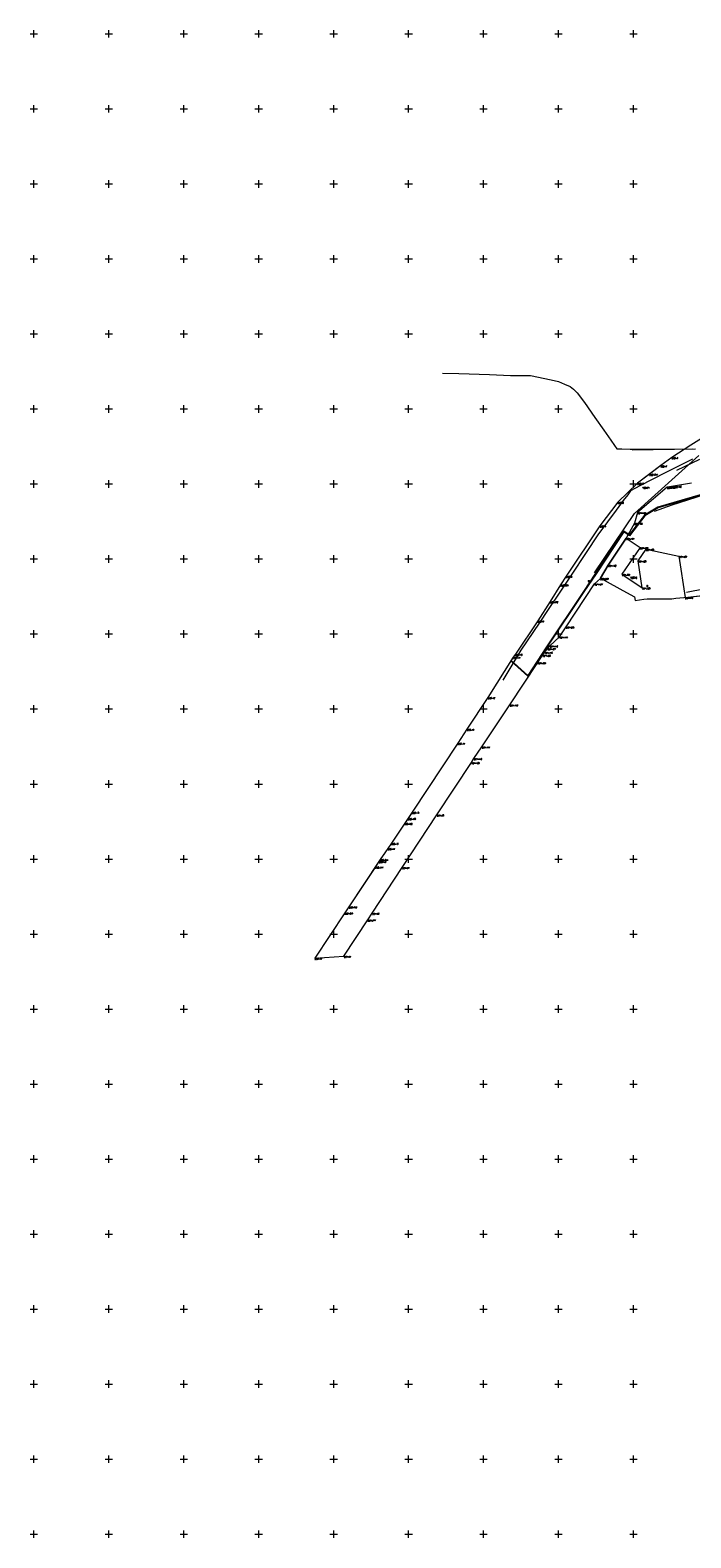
# Model space of a CAD drawing. Header units: metres. Extents: x 7582703 to 7587334, y 6019078 to 6022350.
# Tile 1 of 88: x 7584398 to 7584838, y 6019498 to 6020502. Entities that reach past the tile are written whole.
import ezdxf
from ezdxf.enums import TextEntityAlignment as Align

# ---------------------------------------------------------------- set-up
doc = ezdxf.new("R2010")
doc.units = ezdxf.units.M
doc.header["$MEASUREMENT"] = 0
doc.linetypes.add('EGDE', pattern=[0])
doc.layers.add('Dzialki', color=7, linetype='EGDE', lineweight=60)
doc.styles.get("Standard").update_dxf_attribs({"font": 'Simplex.SHX', "width": 0.75})

msp = doc.modelspace()

# ---------------------------------------------------------------- linework, layer by layer
at = {"layer": 'Dzialki', "lineweight": 9}
for p, q in [((7584397.5, 6020500), (7584402.5, 6020500)), ((7584400, 6020497.5), (7584400, 6020502.5)), ((7584447.5, 6020500), (7584452.5, 6020500)), ((7584450, 6020497.5), (7584450, 6020502.5)), ((7584497.5, 6020500), (7584502.5, 6020500)), ((7584500, 6020497.5), (7584500, 6020502.5)), ((7584547.5, 6020500), (7584552.5, 6020500)), ((7584550, 6020497.5), (7584550, 6020502.5)), ((7584597.5, 6020500), (7584602.5, 6020500)), ((7584600, 6020497.5), (7584600, 6020502.5)), ((7584647.5, 6020500), (7584652.5, 6020500)), ((7584650, 6020497.5), (7584650, 6020502.5)), ((7584697.5, 6020500), (7584702.5, 6020500)), ((7584700, 6020497.5), (7584700, 6020502.5)), ((7584747.5, 6020500), (7584752.5, 6020500)), ((7584750, 6020497.5), (7584750, 6020502.5)), ((7584797.5, 6020500), (7584802.5, 6020500)), ((7584800, 6020497.5), (7584800, 6020502.5)), ((7584400, 6020447.5), (7584400, 6020452.5)), ((7584450, 6020447.5), (7584450, 6020452.5)), ((7584500, 6020447.5), (7584500, 6020452.5)), ((7584550, 6020447.5), (7584550, 6020452.5)), ((7584600, 6020447.5), (7584600, 6020452.5)), ((7584650, 6020447.5), (7584650, 6020452.5)), ((7584700, 6020447.5), (7584700, 6020452.5)), ((7584750, 6020447.5), (7584750, 6020452.5)), ((7584800, 6020447.5), (7584800, 6020452.5)), ((7584397.5, 6020450), (7584402.5, 6020450)), ((7584447.5, 6020450), (7584452.5, 6020450)), ((7584497.5, 6020450), (7584502.5, 6020450)), ((7584547.5, 6020450), (7584552.5, 6020450)), ((7584597.5, 6020450), (7584602.5, 6020450)), ((7584647.5, 6020450), (7584652.5, 6020450)), ((7584697.5, 6020450), (7584702.5, 6020450)), ((7584747.5, 6020450), (7584752.5, 6020450)), ((7584797.5, 6020450), (7584802.5, 6020450)), ((7584400, 6020397.5), (7584400, 6020402.5)), ((7584450, 6020397.5), (7584450, 6020402.5)), ((7584500, 6020397.5), (7584500, 6020402.5)), ((7584550, 6020397.5), (7584550, 6020402.5)), ((7584600, 6020397.5), (7584600, 6020402.5)), ((7584650, 6020397.5), (7584650, 6020402.5)), ((7584700, 6020397.5), (7584700, 6020402.5)), ((7584750, 6020397.5), (7584750, 6020402.5)), ((7584800, 6020397.5), (7584800, 6020402.5)), ((7584397.5, 6020400), (7584402.5, 6020400)), ((7584447.5, 6020400), (7584452.5, 6020400)), ((7584497.5, 6020400), (7584502.5, 6020400)), ((7584547.5, 6020400), (7584552.5, 6020400)), ((7584597.5, 6020400), (7584602.5, 6020400)), ((7584647.5, 6020400), (7584652.5, 6020400)), ((7584697.5, 6020400), (7584702.5, 6020400)), ((7584747.5, 6020400), (7584752.5, 6020400)), ((7584797.5, 6020400), (7584802.5, 6020400)), ((7584400, 6020347.5), (7584400, 6020352.5)), ((7584450, 6020347.5), (7584450, 6020352.5)), ((7584500, 6020347.5), (7584500, 6020352.5)), ((7584550, 6020347.5), (7584550, 6020352.5)), ((7584600, 6020347.5), (7584600, 6020352.5)), ((7584650, 6020347.5), (7584650, 6020352.5)), ((7584700, 6020347.5), (7584700, 6020352.5)), ((7584750, 6020347.5), (7584750, 6020352.5)), ((7584800, 6020347.5), (7584800, 6020352.5)), ((7584397.5, 6020350), (7584402.5, 6020350)), ((7584447.5, 6020350), (7584452.5, 6020350)), ((7584497.5, 6020350), (7584502.5, 6020350)), ((7584547.5, 6020350), (7584552.5, 6020350)), ((7584597.5, 6020350), (7584602.5, 6020350)), ((7584647.5, 6020350), (7584652.5, 6020350)), ((7584697.5, 6020350), (7584702.5, 6020350)), ((7584747.5, 6020350), (7584752.5, 6020350)), ((7584797.5, 6020350), (7584802.5, 6020350)), ((7584400, 6020297.5), (7584400, 6020302.5)), ((7584450, 6020297.5), (7584450, 6020302.5)), ((7584500, 6020297.5), (7584500, 6020302.5)), ((7584550, 6020297.5), (7584550, 6020302.5)), ((7584600, 6020297.5), (7584600, 6020302.5)), ((7584650, 6020297.5), (7584650, 6020302.5)), ((7584700, 6020297.5), (7584700, 6020302.5)), ((7584750, 6020297.5), (7584750, 6020302.5)), ((7584800, 6020297.5), (7584800, 6020302.5)), ((7584397.5, 6020300), (7584402.5, 6020300)), ((7584447.5, 6020300), (7584452.5, 6020300)), ((7584497.5, 6020300), (7584502.5, 6020300)), ((7584547.5, 6020300), (7584552.5, 6020300)), ((7584597.5, 6020300), (7584602.5, 6020300)), ((7584647.5, 6020300), (7584652.5, 6020300)), ((7584697.5, 6020300), (7584702.5, 6020300)), ((7584747.5, 6020300), (7584752.5, 6020300)), ((7584797.5, 6020300), (7584802.5, 6020300)), ((7584672.6, 6020273.9), (7584683.4, 6020273.6)), ((7584683.4, 6020273.6), (7584704, 6020272.9)), ((7584704, 6020272.9), (7584717.9, 6020272.3)), ((7584717.9, 6020272.3), (7584731.3, 6020272.2)), ((7584731.3, 6020272.2), (7584745.2, 6020269.5)), ((7584745.2, 6020269.5), (7584750, 6020268.4)), ((7584750, 6020268.4), (7584754, 6020266.5)), ((7584754, 6020266.5), (7584757.7, 6020264.9)), ((7584757.7, 6020264.9), (7584760, 6020263.2)), ((7584760, 6020263.2), (7584762.4, 6020260.7)), ((7584400, 6020247.5), (7584400, 6020252.5)), ((7584450, 6020247.5), (7584450, 6020252.5)), ((7584500, 6020247.5), (7584500, 6020252.5)), ((7584550, 6020247.5), (7584550, 6020252.5)), ((7584600, 6020247.5), (7584600, 6020252.5)), ((7584650, 6020247.5), (7584650, 6020252.5)), ((7584700, 6020247.5), (7584700, 6020252.5)), ((7584750, 6020247.5), (7584750, 6020252.5)), ((7584762.4, 6020260.7), (7584767.3, 6020254.2)), ((7584767.3, 6020254.2), (7584774.2, 6020244.3)), ((7584800, 6020247.5), (7584800, 6020252.5)), ((7584397.5, 6020250), (7584402.5, 6020250)), ((7584447.5, 6020250), (7584452.5, 6020250)), ((7584497.5, 6020250), (7584502.5, 6020250)), ((7584547.5, 6020250), (7584552.5, 6020250)), ((7584597.5, 6020250), (7584602.5, 6020250)), ((7584647.5, 6020250), (7584652.5, 6020250)), ((7584697.5, 6020250), (7584702.5, 6020250)), ((7584747.5, 6020250), (7584752.5, 6020250)), ((7584774.2, 6020244.3), (7584780.2, 6020235.8)), ((7584797.5, 6020250), (7584802.5, 6020250)), ((7584780.2, 6020235.8), (7584784.8, 6020229.2)), ((7584849, 6020232.5), (7584838.3, 6020225.9)), ((7584849, 6020232.5), (7584838.3, 6020225.9)), ((7584784.8, 6020229.2), (7584787.4, 6020225.6)), ((7584787.4, 6020225.6), (7584788.8, 6020223.5)), ((7584788.8, 6020223.5), (7584792.3, 6020223.4)), ((7584792.3, 6020223.4), (7584797.9, 6020223.2)), ((7584797.9, 6020223.2), (7584799.8, 6020223.1)), ((7584841.4, 6020223.2), (7584799.2, 6020222.5)), ((7584799.8, 6020223.1), (7584839.6, 6020223.4)), ((7584838.3, 6020225.9), (7584825.6, 6020217.7)), ((7584838.3, 6020225.9), (7584825.6, 6020217.7)), ((7584800.6, 6020180.4), (7584843.7, 6020219)), ((7584818.2, 6020212.2), (7584802.7, 6020200.5)), ((7584818.2, 6020212.2), (7584810.7, 6020206.5)), ((7584825.6, 6020217.7), (7584818.2, 6020212.2)), ((7584825.6, 6020217.7), (7584818.2, 6020212.2)), ((7584839.4, 6020216.5), (7584821.2, 6020207.4)), ((7584829, 6020209.3), (7584844.2, 6020216.6)), ((7584829, 6020209.3), (7584844.2, 6020216.6)), ((7584400, 6020197.5), (7584400, 6020202.5)), ((7584450, 6020197.5), (7584450, 6020202.5)), ((7584500, 6020197.5), (7584500, 6020202.5)), ((7584550, 6020197.5), (7584550, 6020202.5)), ((7584600, 6020197.5), (7584600, 6020202.5)), ((7584650, 6020197.5), (7584650, 6020202.5)), ((7584700, 6020197.5), (7584700, 6020202.5)), ((7584750, 6020197.5), (7584750, 6020202.5)), ((7584800, 6020197.5), (7584800, 6020202.5)), ((7584810.7, 6020206.5), (7584802.7, 6020200.5)), ((7584821.2, 6020207.4), (7584804.2, 6020198.7)), ((7584397.5, 6020200), (7584402.5, 6020200)), ((7584447.5, 6020200), (7584452.5, 6020200)), ((7584497.5, 6020200), (7584502.5, 6020200)), ((7584547.5, 6020200), (7584552.5, 6020200)), ((7584597.5, 6020200), (7584602.5, 6020200)), ((7584647.5, 6020200), (7584652.5, 6020200)), ((7584697.5, 6020200), (7584702.5, 6020200)), ((7584747.5, 6020200), (7584752.5, 6020200)), ((7584802.7, 6020200.5), (7584789.5, 6020187.8)), ((7584802.7, 6020200.5), (7584789.5, 6020187.8)), ((7584796.2, 6020192.8), (7584793.1, 6020189)), ((7584798.1, 6020195.5), (7584796.2, 6020192.8)), ((7584797.5, 6020200), (7584802.5, 6020200)), ((7584804.2, 6020198.7), (7584798.1, 6020195.5)), ((7584822.4, 6020197.8), (7584802.8, 6020181)), ((7584822.4, 6020197.8), (7584802.8, 6020181)), ((7584855.1, 6020195.8), (7584816.2, 6020184.5)), ((7584855, 6020195.3), (7584816.4, 6020184.1)), ((7584824, 6020198.1), (7584822.4, 6020197.8)), ((7584824, 6020198.1), (7584822.4, 6020197.8)), ((7584826.8, 6020198.6), (7584824, 6020198.1)), ((7584826.8, 6020198.6), (7584824, 6020198.1)), ((7584852.1, 6020194.4), (7584825.6, 6020185.8)), ((7584838.7, 6020200.6), (7584826.8, 6020198.6)), ((7584838.7, 6020200.6), (7584826.8, 6020198.6)), ((7584789.5, 6020187.8), (7584777.6, 6020172.2)), ((7584789.5, 6020187.8), (7584777.6, 6020172.2)), ((7584788.4, 6020182.6), (7584782.6, 6020174.7)), ((7584793.1, 6020189), (7584788.4, 6020182.6)), ((7584816.2, 6020184.5), (7584807.4, 6020179.2)), ((7584816.4, 6020184.1), (7584807.6, 6020178.8)), ((7584825.6, 6020185.8), (7584813.9, 6020181.7)), ((7584777.6, 6020172.2), (7584755, 6020138.5)), ((7584777.6, 6020172.2), (7584755, 6020138.5)), ((7584774.1, 6020140.8), (7584800.6, 6020180.4)), ((7584782.6, 6020174.7), (7584776.3, 6020166.1)), ((7584800.6, 6020173.9), (7584795.2, 6020163.8)), ((7584800.6, 6020173.9), (7584795.2, 6020163.8)), ((7584807.4, 6020179.2), (7584797.2, 6020166)), ((7584807.6, 6020178.8), (7584797.4, 6020165.4)), ((7584802.8, 6020181), (7584800.6, 6020173.9)), ((7584802.8, 6020181), (7584800.6, 6020173.9)), ((7584776.3, 6020166.1), (7584768.5, 6020154.4)), ((7584793.5, 6020168.5), (7584774.7, 6020140.5)), ((7584793.5, 6020168), (7584775.1, 6020140.2)), ((7584783.2, 6020145.9), (7584795.2, 6020163.8)), ((7584795.2, 6020163.8), (7584783.2, 6020145.9)), ((7584797.2, 6020166), (7584793.5, 6020168.5)), ((7584797.4, 6020165.4), (7584793.5, 6020168)), ((7584795.2, 6020163.8), (7584804.4, 6020157.7)), ((7584400, 6020147.5), (7584400, 6020152.5)), ((7584450, 6020147.5), (7584450, 6020152.5)), ((7584500, 6020147.5), (7584500, 6020152.5)), ((7584550, 6020147.5), (7584550, 6020152.5)), ((7584600, 6020147.5), (7584600, 6020152.5)), ((7584650, 6020147.5), (7584650, 6020152.5)), ((7584700, 6020147.5), (7584700, 6020152.5)), ((7584750, 6020147.5), (7584750, 6020152.5)), ((7584768.5, 6020154.4), (7584758.5, 6020139.1)), ((7584804.4, 6020157.7), (7584792.3, 6020139.8)), ((7584800, 6020147.5), (7584800, 6020152.5)), ((7584803.2, 6020148.8), (7584808.4, 6020156.5)), ((7584808.4, 6020156.5), (7584830.3, 6020151.9)), ((7584830.3, 6020151.9), (7584834.4, 6020124.4)), ((7584397.5, 6020150), (7584402.5, 6020150)), ((7584447.5, 6020150), (7584452.5, 6020150)), ((7584497.5, 6020150), (7584502.5, 6020150)), ((7584547.5, 6020150), (7584552.5, 6020150)), ((7584597.5, 6020150), (7584602.5, 6020150)), ((7584647.5, 6020150), (7584652.5, 6020150)), ((7584697.5, 6020150), (7584702.5, 6020150)), ((7584747.5, 6020150), (7584752.5, 6020150)), ((7584778, 6020137.2), (7584783.2, 6020145.9)), ((7584783.2, 6020145.9), (7584778, 6020137.2)), ((7584797.5, 6020150), (7584802.5, 6020150)), ((7584805.9, 6020130.7), (7584803.2, 6020148.8)), ((7584751.4, 6020132.7), (7584744.4, 6020121.6)), ((7584751.4, 6020132.7), (7584744.4, 6020121.6)), ((7584758.5, 6020139.1), (7584749.2, 6020125.3)), ((7584755, 6020138.5), (7584751.4, 6020132.7)), ((7584755, 6020138.5), (7584751.4, 6020132.7)), ((7584755.1, 6020104.8), (7584774.1, 6020133.4)), ((7584755.1, 6020104.8), (7584774.1, 6020133.4)), ((7584774.7, 6020140.5), (7584766.7, 6020128.3)), ((7584775.1, 6020140.2), (7584767, 6020128.1)), ((7584774.1, 6020133.4), (7584777.9, 6020137)), ((7584774.1, 6020133.4), (7584777.9, 6020137)), ((7584777.9, 6020137), (7584778, 6020137.2)), ((7584777.9, 6020137), (7584778, 6020137.2)), ((7584778, 6020137.2), (7584795.4, 6020127.7)), ((7584792.3, 6020139.8), (7584805.9, 6020130.7)), ((7584835.4, 6020127.8), (7584881.8, 6020137.1)), ((7584744.4, 6020121.6), (7584736.2, 6020108.8)), ((7584744.4, 6020121.6), (7584736.2, 6020108.8)), ((7584766.7, 6020128.3), (7584742, 6020091.4)), ((7584767, 6020128.1), (7584742.3, 6020091.1)), ((7584749.2, 6020125.3), (7584743.1, 6020116.3)), ((7584795.4, 6020127.7), (7584800.7, 6020124.8)), ((7584800.7, 6020124.8), (7584801.1, 6020122.3)), ((7584801.1, 6020122.3), (7584807, 6020123.2)), ((7584807, 6020123.2), (7584809.1, 6020123.5)), ((7584809.1, 6020123.5), (7584825.5, 6020123.5)), ((7584825.5, 6020123.5), (7584828.3, 6020123.8)), ((7584828.3, 6020123.8), (7584836.3, 6020124.6)), ((7584834.4, 6020124.4), (7584869.1, 6020128.1)), ((7584836.3, 6020124.6), (7584853.6, 6020126.5)), ((7584743.1, 6020116.3), (7584737.1, 6020107.2)), ((7584400, 6020097.5), (7584400, 6020102.5)), ((7584450, 6020097.5), (7584450, 6020102.5)), ((7584500, 6020097.5), (7584500, 6020102.5)), ((7584550, 6020097.5), (7584550, 6020102.5)), ((7584600, 6020097.5), (7584600, 6020102.5)), ((7584650, 6020097.5), (7584650, 6020102.5)), ((7584700, 6020097.5), (7584700, 6020102.5)), ((7584736.2, 6020108.8), (7584721.3, 6020086.6)), ((7584736.2, 6020108.8), (7584721.3, 6020086.6)), ((7584737.1, 6020107.2), (7584724.9, 6020089.1)), ((7584750, 6020097.5), (7584750, 6020102.5)), ((7584750.7, 6020098.1), (7584755.1, 6020104.8)), ((7584750.7, 6020098.1), (7584755.1, 6020104.8)), ((7584800, 6020097.5), (7584800, 6020102.5)), ((7584397.5, 6020100), (7584402.5, 6020100)), ((7584447.5, 6020100), (7584452.5, 6020100)), ((7584497.5, 6020100), (7584502.5, 6020100)), ((7584547.5, 6020100), (7584552.5, 6020100)), ((7584597.5, 6020100), (7584602.5, 6020100)), ((7584647.5, 6020100), (7584652.5, 6020100)), ((7584697.5, 6020100), (7584702.5, 6020100)), ((7584742, 6020091.4), (7584729.5, 6020072.3)), ((7584742.3, 6020091.1), (7584729.6, 6020071.9)), ((7584742.8, 6020090.3), (7584744.3, 6020092.1)), ((7584742.8, 6020090.3), (7584744.3, 6020092.1)), ((7584744.3, 6020092.1), (7584750.7, 6020098.1)), ((7584744.3, 6020092.1), (7584750.7, 6020098.1)), ((7584747.5, 6020100), (7584752.5, 6020100)), ((7584797.5, 6020100), (7584802.5, 6020100)), ((7584719.8, 6020084.6), (7584702.9, 6020057.7)), ((7584719.8, 6020084.6), (7584702.9, 6020057.7)), ((7584724.9, 6020089.1), (7584712.8, 6020069.3)), ((7584717.6, 6020052.8), (7584736.1, 6020080.9)), ((7584717.6, 6020052.8), (7584736.1, 6020080.9)), ((7584729.5, 6020072.3), (7584718.3, 6020082.5)), ((7584729.6, 6020071.9), (7584718.4, 6020081.9)), ((7584721.3, 6020086.6), (7584719.8, 6020084.6)), ((7584721.3, 6020086.6), (7584719.8, 6020084.6)), ((7584736.1, 6020080.9), (7584739.4, 6020085.9)), ((7584736.1, 6020080.9), (7584739.4, 6020085.9)), ((7584739.4, 6020085.9), (7584740.7, 6020087.8)), ((7584739.4, 6020085.9), (7584740.7, 6020087.8)), ((7584740.7, 6020087.8), (7584742.8, 6020090.3)), ((7584740.7, 6020087.8), (7584742.8, 6020090.3)), ((7584400, 6020047.5), (7584400, 6020052.5)), ((7584450, 6020047.5), (7584450, 6020052.5)), ((7584500, 6020047.5), (7584500, 6020052.5)), ((7584550, 6020047.5), (7584550, 6020052.5)), ((7584600, 6020047.5), (7584600, 6020052.5)), ((7584650, 6020047.5), (7584650, 6020052.5)), ((7584702.9, 6020057.7), (7584688.9, 6020036.5)), ((7584702.9, 6020057.7), (7584688.9, 6020036.5)), ((7584698.9, 6020024.8), (7584717.6, 6020052.8)), ((7584698.9, 6020024.8), (7584717.6, 6020052.8)), ((7584700, 6020047.5), (7584700, 6020052.5)), ((7584750, 6020047.5), (7584750, 6020052.5)), ((7584800, 6020047.5), (7584800, 6020052.5)), ((7584397.5, 6020050), (7584402.5, 6020050)), ((7584447.5, 6020050), (7584452.5, 6020050)), ((7584497.5, 6020050), (7584502.5, 6020050)), ((7584547.5, 6020050), (7584552.5, 6020050)), ((7584597.5, 6020050), (7584602.5, 6020050)), ((7584647.5, 6020050), (7584652.5, 6020050)), ((7584697.5, 6020050), (7584702.5, 6020050)), ((7584747.5, 6020050), (7584752.5, 6020050)), ((7584797.5, 6020050), (7584802.5, 6020050)), ((7584688.9, 6020036.5), (7584682.8, 6020027.3)), ((7584688.9, 6020036.5), (7584682.8, 6020027.3)), ((7584682.8, 6020027.3), (7584652.3, 6019981.3)), ((7584682.8, 6020027.3), (7584652.3, 6019981.3)), ((7584693.6, 6020017), (7584698.9, 6020024.8)), ((7584693.6, 6020017), (7584698.9, 6020024.8)), ((7584668.9, 6019979.4), (7584692, 6020014.3)), ((7584668.9, 6019979.4), (7584692, 6020014.3)), ((7584692, 6020014.3), (7584693.6, 6020017)), ((7584692, 6020014.3), (7584693.6, 6020017)), ((7584400, 6019997.5), (7584400, 6020002.5)), ((7584450, 6019997.5), (7584450, 6020002.5)), ((7584500, 6019997.5), (7584500, 6020002.5)), ((7584550, 6019997.5), (7584550, 6020002.5)), ((7584600, 6019997.5), (7584600, 6020002.5)), ((7584650, 6019997.5), (7584650, 6020002.5)), ((7584700, 6019997.5), (7584700, 6020002.5)), ((7584750, 6019997.5), (7584750, 6020002.5)), ((7584800, 6019997.5), (7584800, 6020002.5)), ((7584397.5, 6020000), (7584402.5, 6020000)), ((7584447.5, 6020000), (7584452.5, 6020000)), ((7584497.5, 6020000), (7584502.5, 6020000)), ((7584547.5, 6020000), (7584552.5, 6020000)), ((7584597.5, 6020000), (7584602.5, 6020000)), ((7584647.5, 6020000), (7584652.5, 6020000)), ((7584697.5, 6020000), (7584702.5, 6020000)), ((7584747.5, 6020000), (7584752.5, 6020000)), ((7584797.5, 6020000), (7584802.5, 6020000)), ((7584652.3, 6019981.3), (7584638.5, 6019960.5)), ((7584652.3, 6019981.3), (7584649.6, 6019977.1)), ((7584647.4, 6019973.8), (7584638.5, 6019960.5)), ((7584645.8, 6019944.4), (7584668.9, 6019979.4)), ((7584645.8, 6019944.4), (7584668.9, 6019979.4)), ((7584649.6, 6019977.1), (7584647.4, 6019973.8)), ((7584638.5, 6019960.5), (7584636.2, 6019957)), ((7584638.5, 6019960.5), (7584636.2, 6019957)), ((7584397.5, 6019950), (7584402.5, 6019950)), ((7584400, 6019947.5), (7584400, 6019952.5)), ((7584447.5, 6019950), (7584452.5, 6019950)), ((7584450, 6019947.5), (7584450, 6019952.5)), ((7584497.5, 6019950), (7584502.5, 6019950)), ((7584500, 6019947.5), (7584500, 6019952.5)), ((7584547.5, 6019950), (7584552.5, 6019950)), ((7584550, 6019947.5), (7584550, 6019952.5)), ((7584597.5, 6019950), (7584602.5, 6019950)), ((7584600, 6019947.5), (7584600, 6019952.5)), ((7584636.2, 6019957), (7584630.2, 6019948.3)), ((7584636.2, 6019957), (7584631.1, 6019949.7)), ((7584647.5, 6019950), (7584652.5, 6019950)), ((7584650, 6019947.5), (7584650, 6019952.5)), ((7584697.5, 6019950), (7584702.5, 6019950)), ((7584700, 6019947.5), (7584700, 6019952.5)), ((7584747.5, 6019950), (7584752.5, 6019950)), ((7584750, 6019947.5), (7584750, 6019952.5)), ((7584797.5, 6019950), (7584802.5, 6019950)), ((7584800, 6019947.5), (7584800, 6019952.5)), ((7584630.2, 6019948.3), (7584610.2, 6019918.2)), ((7584627.8, 6019944.7), (7584610.2, 6019918.2)), ((7584625.7, 6019913.9), (7584645.8, 6019944.4)), ((7584625.7, 6019913.9), (7584645.8, 6019944.4)), ((7584630.2, 6019948.3), (7584627.8, 6019944.7)), ((7584631.1, 6019949.7), (7584630.2, 6019948.3)), ((7584607.4, 6019914.1), (7584587.4, 6019884)), ((7584607.4, 6019914.1), (7584587.4, 6019884)), ((7584610.2, 6019918.2), (7584607.4, 6019914.1)), ((7584610.2, 6019918.2), (7584607.4, 6019914.1)), ((7584622.7, 6019909.4), (7584625.7, 6019913.9)), ((7584622.7, 6019909.4), (7584625.7, 6019913.9)), ((7584397.5, 6019900), (7584402.5, 6019900)), ((7584400, 6019897.5), (7584400, 6019902.5)), ((7584447.5, 6019900), (7584452.5, 6019900)), ((7584450, 6019897.5), (7584450, 6019902.5)), ((7584497.5, 6019900), (7584502.5, 6019900)), ((7584500, 6019897.5), (7584500, 6019902.5)), ((7584547.5, 6019900), (7584552.5, 6019900)), ((7584550, 6019897.5), (7584550, 6019902.5)), ((7584597.5, 6019900), (7584602.5, 6019900)), ((7584600, 6019897.5), (7584600, 6019902.5)), ((7584606.8, 6019885.3), (7584622.7, 6019909.4)), ((7584606.8, 6019885.3), (7584622.7, 6019909.4)), ((7584647.5, 6019900), (7584652.5, 6019900)), ((7584650, 6019897.5), (7584650, 6019902.5)), ((7584697.5, 6019900), (7584702.5, 6019900)), ((7584700, 6019897.5), (7584700, 6019902.5)), ((7584747.5, 6019900), (7584752.5, 6019900)), ((7584750, 6019897.5), (7584750, 6019902.5)), ((7584797.5, 6019900), (7584802.5, 6019900)), ((7584800, 6019897.5), (7584800, 6019902.5)), ((7584587.4, 6019884), (7584606.8, 6019885.3)), ((7584587.4, 6019884), (7584606.8, 6019885.3)), ((7584397.5, 6019850), (7584402.5, 6019850)), ((7584400, 6019847.5), (7584400, 6019852.5)), ((7584447.5, 6019850), (7584452.5, 6019850)), ((7584450, 6019847.5), (7584450, 6019852.5)), ((7584497.5, 6019850), (7584502.5, 6019850)), ((7584500, 6019847.5), (7584500, 6019852.5)), ((7584547.5, 6019850), (7584552.5, 6019850)), ((7584550, 6019847.5), (7584550, 6019852.5)), ((7584597.5, 6019850), (7584602.5, 6019850)), ((7584600, 6019847.5), (7584600, 6019852.5)), ((7584647.5, 6019850), (7584652.5, 6019850)), ((7584650, 6019847.5), (7584650, 6019852.5)), ((7584697.5, 6019850), (7584702.5, 6019850)), ((7584700, 6019847.5), (7584700, 6019852.5)), ((7584747.5, 6019850), (7584752.5, 6019850)), ((7584750, 6019847.5), (7584750, 6019852.5)), ((7584797.5, 6019850), (7584802.5, 6019850)), ((7584800, 6019847.5), (7584800, 6019852.5)), ((7584397.5, 6019800), (7584402.5, 6019800)), ((7584400, 6019797.5), (7584400, 6019802.5)), ((7584447.5, 6019800), (7584452.5, 6019800)), ((7584450, 6019797.5), (7584450, 6019802.5)), ((7584497.5, 6019800), (7584502.5, 6019800)), ((7584500, 6019797.5), (7584500, 6019802.5)), ((7584547.5, 6019800), (7584552.5, 6019800)), ((7584550, 6019797.5), (7584550, 6019802.5)), ((7584597.5, 6019800), (7584602.5, 6019800)), ((7584600, 6019797.5), (7584600, 6019802.5)), ((7584647.5, 6019800), (7584652.5, 6019800)), ((7584650, 6019797.5), (7584650, 6019802.5)), ((7584697.5, 6019800), (7584702.5, 6019800)), ((7584700, 6019797.5), (7584700, 6019802.5)), ((7584747.5, 6019800), (7584752.5, 6019800)), ((7584750, 6019797.5), (7584750, 6019802.5)), ((7584797.5, 6019800), (7584802.5, 6019800)), ((7584800, 6019797.5), (7584800, 6019802.5)), ((7584397.5, 6019750), (7584402.5, 6019750)), ((7584400, 6019747.5), (7584400, 6019752.5)), ((7584447.5, 6019750), (7584452.5, 6019750)), ((7584450, 6019747.5), (7584450, 6019752.5)), ((7584497.5, 6019750), (7584502.5, 6019750)), ((7584500, 6019747.5), (7584500, 6019752.5)), ((7584547.5, 6019750), (7584552.5, 6019750)), ((7584550, 6019747.5), (7584550, 6019752.5)), ((7584597.5, 6019750), (7584602.5, 6019750)), ((7584600, 6019747.5), (7584600, 6019752.5)), ((7584647.5, 6019750), (7584652.5, 6019750)), ((7584650, 6019747.5), (7584650, 6019752.5)), ((7584697.5, 6019750), (7584702.5, 6019750)), ((7584700, 6019747.5), (7584700, 6019752.5)), ((7584747.5, 6019750), (7584752.5, 6019750)), ((7584750, 6019747.5), (7584750, 6019752.5)), ((7584797.5, 6019750), (7584802.5, 6019750)), ((7584800, 6019747.5), (7584800, 6019752.5)), ((7584397.5, 6019700), (7584402.5, 6019700)), ((7584400, 6019697.5), (7584400, 6019702.5)), ((7584447.5, 6019700), (7584452.5, 6019700)), ((7584450, 6019697.5), (7584450, 6019702.5)), ((7584497.5, 6019700), (7584502.5, 6019700)), ((7584500, 6019697.5), (7584500, 6019702.5)), ((7584547.5, 6019700), (7584552.5, 6019700)), ((7584550, 6019697.5), (7584550, 6019702.5)), ((7584597.5, 6019700), (7584602.5, 6019700)), ((7584600, 6019697.5), (7584600, 6019702.5)), ((7584647.5, 6019700), (7584652.5, 6019700)), ((7584650, 6019697.5), (7584650, 6019702.5)), ((7584697.5, 6019700), (7584702.5, 6019700)), ((7584700, 6019697.5), (7584700, 6019702.5)), ((7584747.5, 6019700), (7584752.5, 6019700)), ((7584750, 6019697.5), (7584750, 6019702.5)), ((7584797.5, 6019700), (7584802.5, 6019700)), ((7584800, 6019697.5), (7584800, 6019702.5)), ((7584397.5, 6019650), (7584402.5, 6019650)), ((7584400, 6019647.5), (7584400, 6019652.5)), ((7584447.5, 6019650), (7584452.5, 6019650)), ((7584450, 6019647.5), (7584450, 6019652.5)), ((7584497.5, 6019650), (7584502.5, 6019650)), ((7584500, 6019647.5), (7584500, 6019652.5)), ((7584547.5, 6019650), (7584552.5, 6019650)), ((7584550, 6019647.5), (7584550, 6019652.5)), ((7584597.5, 6019650), (7584602.5, 6019650)), ((7584600, 6019647.5), (7584600, 6019652.5)), ((7584647.5, 6019650), (7584652.5, 6019650)), ((7584650, 6019647.5), (7584650, 6019652.5)), ((7584697.5, 6019650), (7584702.5, 6019650)), ((7584700, 6019647.5), (7584700, 6019652.5)), ((7584747.5, 6019650), (7584752.5, 6019650)), ((7584750, 6019647.5), (7584750, 6019652.5)), ((7584797.5, 6019650), (7584802.5, 6019650)), ((7584800, 6019647.5), (7584800, 6019652.5)), ((7584397.5, 6019600), (7584402.5, 6019600)), ((7584400, 6019597.5), (7584400, 6019602.5)), ((7584447.5, 6019600), (7584452.5, 6019600)), ((7584450, 6019597.5), (7584450, 6019602.5)), ((7584497.5, 6019600), (7584502.5, 6019600)), ((7584500, 6019597.5), (7584500, 6019602.5)), ((7584547.5, 6019600), (7584552.5, 6019600)), ((7584550, 6019597.5), (7584550, 6019602.5)), ((7584597.5, 6019600), (7584602.5, 6019600)), ((7584600, 6019597.5), (7584600, 6019602.5)), ((7584647.5, 6019600), (7584652.5, 6019600)), ((7584650, 6019597.5), (7584650, 6019602.5)), ((7584697.5, 6019600), (7584702.5, 6019600)), ((7584700, 6019597.5), (7584700, 6019602.5)), ((7584747.5, 6019600), (7584752.5, 6019600)), ((7584750, 6019597.5), (7584750, 6019602.5)), ((7584797.5, 6019600), (7584802.5, 6019600)), ((7584800, 6019597.5), (7584800, 6019602.5)), ((7584397.5, 6019550), (7584402.5, 6019550)), ((7584400, 6019547.5), (7584400, 6019552.5)), ((7584447.5, 6019550), (7584452.5, 6019550)), ((7584450, 6019547.5), (7584450, 6019552.5)), ((7584497.5, 6019550), (7584502.5, 6019550)), ((7584500, 6019547.5), (7584500, 6019552.5)), ((7584547.5, 6019550), (7584552.5, 6019550)), ((7584550, 6019547.5), (7584550, 6019552.5)), ((7584597.5, 6019550), (7584602.5, 6019550)), ((7584600, 6019547.5), (7584600, 6019552.5)), ((7584647.5, 6019550), (7584652.5, 6019550)), ((7584650, 6019547.5), (7584650, 6019552.5)), ((7584697.5, 6019550), (7584702.5, 6019550)), ((7584700, 6019547.5), (7584700, 6019552.5)), ((7584747.5, 6019550), (7584752.5, 6019550)), ((7584750, 6019547.5), (7584750, 6019552.5)), ((7584797.5, 6019550), (7584802.5, 6019550)), ((7584800, 6019547.5), (7584800, 6019552.5)), ((7584397.5, 6019500), (7584402.5, 6019500)), ((7584400, 6019497.5), (7584400, 6019502.5)), ((7584447.5, 6019500), (7584452.5, 6019500)), ((7584450, 6019497.5), (7584450, 6019502.5)), ((7584497.5, 6019500), (7584502.5, 6019500)), ((7584500, 6019497.5), (7584500, 6019502.5)), ((7584547.5, 6019500), (7584552.5, 6019500)), ((7584550, 6019497.5), (7584550, 6019502.5)), ((7584597.5, 6019500), (7584602.5, 6019500)), ((7584600, 6019497.5), (7584600, 6019502.5)), ((7584647.5, 6019500), (7584652.5, 6019500)), ((7584650, 6019497.5), (7584650, 6019502.5)), ((7584697.5, 6019500), (7584702.5, 6019500)), ((7584700, 6019497.5), (7584700, 6019502.5)), ((7584747.5, 6019500), (7584752.5, 6019500)), ((7584750, 6019497.5), (7584750, 6019502.5)), ((7584797.5, 6019500), (7584802.5, 6019500)), ((7584800, 6019497.5), (7584800, 6019502.5))]:
    msp.add_line(p, q, dxfattribs=at)

# ---------------------------------------------------------------- texts
at = {"layer": 'Dzialki', "lineweight": 9, "oblique": 15, "width": 0.7}
for s, p in [('2.20-4', (7584818.2, 6020212.2)), ('2.20-3', (7584825.6, 6020217.7)), ('2.20-517', (7584810.7, 6020206.5)), ('2.20-5', (7584802.7, 6020200.5)), ('2.21-138', (7584822.4, 6020197.8)), ('2.21-137', (7584824, 6020198.1)), ('2.21-136', (7584826.8, 6020198.6)), ('2.20-6', (7584789.5, 6020187.8)), ('2.20-7', (7584777.6, 6020172.2)), ('2.21-148', (7584800.6, 6020173.9)), ('2.21-149', (7584802.8, 6020181)), ('2.21-131', (7584795.2, 6020163.8)), ('2.21-329', (7584804.4, 6020157.7)), ('2.21-406', (7584808.4, 6020156.5)), ('2.21-407', (7584830.3, 6020151.9)), ('2.21-130', (7584783.2, 6020145.9)), ('2.21-405', (7584803.2, 6020148.8)), ('2.20-381', (7584751.4, 6020132.7)), ('2.20-8', (7584755, 6020138.5)), ('2.21-127', (7584774.1, 6020133.4)), ('2.21-457', (7584777.9, 6020137)), ('2.21-129', (7584778, 6020137.2)), ('2.21-330', (7584792.3, 6020139.8)), ('2.20-372', (7584744.4, 6020121.6)), ('2.21-365', (7584805.9, 6020130.7)), ('2.21-416', (7584834.4, 6020124.4)), ('2.20-9', (7584736.2, 6020108.8)), ('2.21-298', (7584755.1, 6020104.8)), ('2.21-116', (7584744.3, 6020092.1)), ('2.21-117', (7584750.7, 6020098.1)), ('2.20-11', (7584719.8, 6020084.6)), ('2.20-10', (7584721.3, 6020086.6)), ('2.21-409', (7584736.1, 6020080.9)), ('2.21-325', (7584739.4, 6020085.9)), ('2.21-115', (7584740.7, 6020087.8)), ('2.21-327', (7584742.8, 6020090.3)), ('2.20-12', (7584702.9, 6020057.7)), ('2.21-112', (7584717.6, 6020052.8)), ('2.20-13', (7584688.9, 6020036.5)), ('2.20-14', (7584682.8, 6020027.3)), ('2.21-111', (7584698.9, 6020024.8)), ('2.21-109', (7584692, 6020014.3)), ('2.21-110', (7584693.6, 6020017)), ('2.20-15', (7584652.3, 6019981.3)), ('2.20-366', (7584649.6, 6019977.1)), ('2.21-98', (7584668.9, 6019979.4)), ('2.20-16', (7584638.5, 6019960.5)), ('2.20-411', (7584627.8, 6019944.7)), ('2.20-18', (7584630.2, 6019948.3)), ('2.21-97', (7584645.8, 6019944.4)), ('2.20-647', (7584607.4, 6019914.1)), ('2.20-412', (7584610.2, 6019918.2)), ('2.21-95', (7584625.7, 6019913.9)), ('2.21-277', (7584622.7, 6019909.4)), ('2.20-19', (7584587.4, 6019884)), ('2.21-94', (7584606.8, 6019885.3))]:
    msp.add_text(s, height=0.9, dxfattribs=at).set_placement(p, align=Align.TOP_LEFT)
at = {"layer": 'Dzialki', "lineweight": 9, "width": 0.7}
for s, height, p in [('1204/1', 1, (7584806, 6020197.9)), ('dr', 1, (7584769.6, 6020135.9)), ('1205/6', 1, (7584797.9, 6020138)), ('B', 1, (7584808.8, 6020132.5)), ('2.20-420', 0.9, (7584647.4, 6019973.8)), ('2.20-17', 0.9, (7584636.2, 6019957)), ('2.20-641', 0.9, (7584631.1, 6019949.7))]:
    msp.add_text(s, height=height, dxfattribs=at).set_placement(p, align=Align.TOP_LEFT)

doc.saveas('drawing.dxf')
